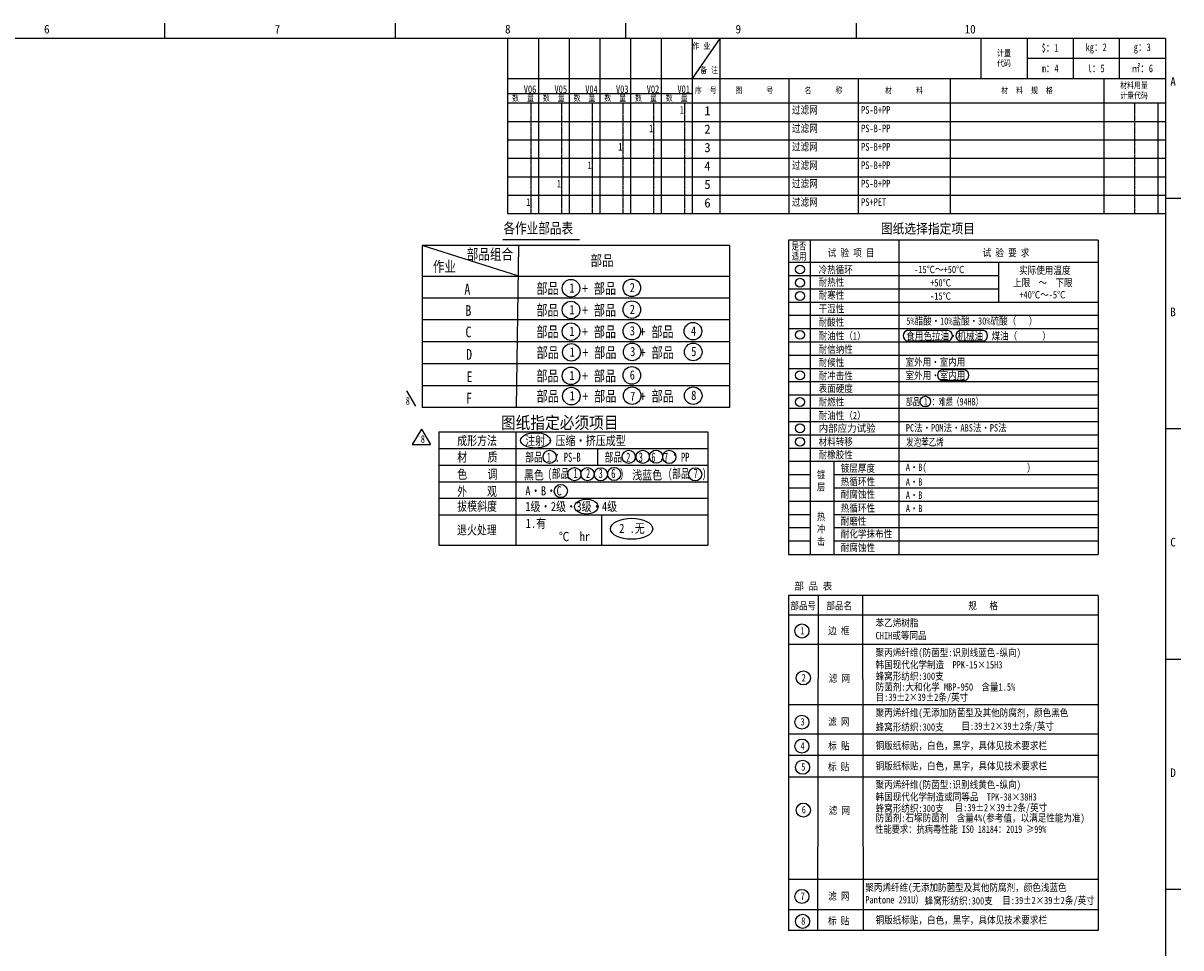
# Model space of a CAD drawing. Extents: x 641 to 1470, y 11 to 605.
# Tile 17 of 17: x 1091 to 1467, y 289 to 590. Entities that reach past the tile are written whole.
import ezdxf

# ---------------------------------------------------------------- set-up
doc = ezdxf.new("R2010")
doc.units = 0
doc.header["$MEASUREMENT"] = 0
doc.linetypes.add('DASHED', pattern=[0.75, 0.5, -0.25])
doc.layers.get('0').update_dxf_attribs({"linetype": 'CONTINUOUS'})
for name, color, linetype in [('HHEBOM_Layer', 7, 'CONTINUOUS'), ('HHLayerBG', 7, 'CONTINUOUS'), ('HHLayerMingxilan', 7, 'CONTINUOUS'), ('M1-1', 2, 'CONTINUOUS'), ('M21-1', 2, 'CONTINUOUS'), ('M21-2', 2, 'CONTINUOUS'), ('M80-2', 7, 'CONTINUOUS'), ('M9-2', 2, 'CONTINUOUS')]:
    doc.layers.add(name, color=color, linetype=linetype)
doc.styles.add('CHN', font='txt')
doc.styles.add('FS2312', font='txt', dxfattribs={"width": 0.8})
doc.styles.add('HANKAKU', font='txt')

# ---------------------------------------------------------------- blocks, each defined once
blk = doc.blocks.new('EBOMTable')
at = {"layer": 'HHEBOM_Layer', "color": 154}
for p, q in [((-154, 0), (-154, -13)), ((-154, 0), (-154, -13)), ((-145, 0), (-154, -13)), ((-154, 0), (-154, -13)), ((-145, 0), (-145, -13)), ((-145, 0), (-145, -13)), ((-60, 0), (-60, -13)), ((-45, 0), (-45, -13)), ((-30, 0), (-30, -13)), ((-15, 0), (-15, -13)), ((0, 0), (0, -13)), ((0, -6.5), (-45, -6.5)), ((-154, -13), (0, -13)), ((-154, -13), (-154, -21)), ((-145, -13), (-145, -21)), ((-122.5, -13), (-122.5, -21)), ((-100, -13), (-100, -21)), ((-70, -13), (-70, -21)), ((-20, -13), (-20, -21)), ((0, -13), (0, -21)), ((0, -21), (-154, -21))]:
    blk.add_line(p, q, dxfattribs=at)
at = {"layer": 'HHEBOM_Layer', "lineweight": 0, "attachment_point": 5, "style": 'FS2312'}
for s, insert, char_height, width in [('{\\C154;作 业}', (-150.97, -2.56), 2, 7.9013), ('{\\f宋体|b0|i0|c134|p2;\\C154;计量\\P代码}', (-52.5, -6.5), 2, 15), ('{\\f宋体|b0|i0|c134|p2;\\C154;$：1}', (-37.5, -3.25), 2.5, 15), ('{\\f宋体|b0|i0|c134|p2;\\C154;kg：2}', (-22.5, -3.25), 2.5, 15), ('{\\f宋体|b0|i0|c134|p2;\\C154;g：3}', (-7.5, -3.25), 2.5, 15), ('{\\C154;备 注}', (-148.44, -10.38), 2, 15), ('{\\f宋体|b0|i0|c134|p2;\\C154;m：4}', (-37.5, -9.75), 2.5, 15), ('{\\f宋体|b0|i0|c134|p2;\\C154;l：5}', (-22.5, -9.75), 2.5, 15), ('{\\f宋体|b0|i0|c134|p2;\\C154;㎡：6}', (-7.5, -9.75), 2.5, 15), ('{\\f宋体|b0|i0|c134|p2;\\C154;材料用量\\P计量代码}', (-10.2, -17.01), 2, 15), ('{\\f宋体|b0|i0|c134|p2;\\C154;序  号}', (-149.5, -17), 2, 15), ('{\\f宋体|b0|i0|c134|p2;\\C154;图      号}', (-133.75, -17), 2, 15), ('{\\f宋体|b0|i0|c134|p2;\\C154;名      称}', (-111.25, -17), 2, 15), ('{\\f宋体|b0|i0|c134|p2;\\C154;材      料}', (-85, -17), 2, 15), ('{\\f宋体|b0|i0|c134|p2;\\C154;材  料  规  格}', (-45, -17), 2, 20.3719)]:
    blk.add_mtext(s, dxfattribs=dict(at, insert=insert, char_height=char_height, width=width))
blk = doc.blocks.new('Process')
at = {"layer": 'HHEBOM_Layer', "color": 154}
for p, q in [((-10, 0), (-10, -21)), ((0, 0), (0, -21)), ((-10, -13), (0, -13)), ((0, -18), (-10, -18)), ((0, -21), (-10, -21))]:
    blk.add_line(p, q, dxfattribs=at)
at = {"layer": 'HHEBOM_Layer', "lineweight": 0, "insert": (-5, -19.5), "char_height": 2, "width": 15, "attachment_point": 5, "style": 'FS2312'}
blk.add_mtext('{\\f宋体|b0|i0|c134|p2;\\C154;数  量}', dxfattribs=at)

msp = doc.modelspace()

# ---------------------------------------------------------------- linework, layer by layer
at = {"color": 114, "linetype": 'Continuous', "ltscale": 0.1}
for q in [(661.3217, 584.8585), (1462.3217, 30.8585)]:
    msp.add_line((1462.3217, 584.8585), q, dxfattribs=at)
at = {"layer": 'HHLayerBG', "color": 154, "linetype": 'Continuous', "ltscale": 0.1}
for p, q in [((1215.3623, 470.1278), (1218.3623, 465.1278)), ((1220.2503, 457.7122), (1217.2503, 452.7122)), ((1220.2503, 457.7122), (1223.2503, 452.7122)), ((1217.2503, 452.7122), (1223.2503, 452.7122))]:
    msp.add_line(p, q, dxfattribs=at)
at = {"layer": 'HHLayerMingxilan', "color": 154, "linetype": 'Continuous', "ltscale": 0.1}
for p, q in [((1248.3217, 563.8585), (1248.3217, 527.8585)), ((1258.3217, 563.8585), (1258.3217, 527.8585)), ((1268.3217, 563.8585), (1268.3217, 527.8585)), ((1278.3217, 563.8585), (1278.3217, 527.8585)), ((1288.3217, 563.8585), (1288.3217, 527.8585)), ((1298.3217, 563.8585), (1298.3217, 527.8585)), ((1339.8217, 563.8585), (1339.8217, 527.8585)), ((1362.3217, 563.8585), (1362.3217, 527.8585)), ((1392.3217, 563.8585), (1392.3217, 527.8585)), ((1442.3217, 563.8585), (1442.3217, 527.8585)), ((1459.8217, 563.8585), (1459.8217, 527.8585)), ((1462.3217, 563.8585), (1462.3217, 527.8585)), ((1248.3217, 557.8585), (1462.3217, 557.8585)), ((1248.3217, 551.8585), (1462.3217, 551.8585)), ((1248.3217, 545.8585), (1462.3217, 545.8585)), ((1248.3217, 539.8585), (1462.3217, 539.8585)), ((1248.3217, 533.8585), (1462.3217, 533.8585)), ((1248.3217, 527.8585), (1462.3217, 527.8585))]:
    msp.add_line(p, q, dxfattribs=at)
at = {"layer": 'HHLayerMingxilan', "color": 3, "linetype": 'DASHED', "ltscale": 0.1}
for p, q in [((1255.8217, 563.8585), (1255.8217, 527.8585)), ((1265.8217, 563.8585), (1265.8217, 527.8585)), ((1275.8217, 563.8585), (1275.8217, 527.8585)), ((1285.8217, 563.8585), (1285.8217, 527.8585)), ((1295.8217, 563.8585), (1295.8217, 527.8585)), ((1305.8217, 563.8585), (1305.8217, 527.8585)), ((1452.3217, 563.8585), (1452.3217, 527.8585))]:
    msp.add_line(p, q, dxfattribs=at)
at = {"layer": 'HHLayerMingxilan', "color": 114, "linetype": 'Continuous', "ltscale": 0.1}
for p, q in [((1308.3217, 563.8585), (1308.3217, 527.8585)), ((1317.3217, 563.8585), (1317.3217, 527.8585))]:
    msp.add_line(p, q, dxfattribs=at)
at = {"layer": 'M1-1', "color": 2}
for p, q in [((1320.5537, 517.4792), (1220.5537, 517.4792)), ((1220.5537, 517.4792), (1220.5537, 464.7238)), ((1271.7015, 519.3236), (1246.7639, 519.3236)), ((1320.5537, 517.4792), (1320.5537, 464.7238)), ((1320.5537, 464.7238), (1220.5537, 464.7238))]:
    msp.add_line(p, q, dxfattribs=at)
at = {"layer": 'M21-1', "color": 2}
for p, q in [((1339.6707, 519.2346), (1339.6707, 416.8649)), ((1440.4707, 519.2346), (1339.6707, 519.2346)), ((1440.4707, 519.2346), (1440.4707, 416.8649)), ((1225.901, 456.7726), (1225.901, 419.8726)), ((1225.901, 456.7726), (1313.4596, 456.7726)), ((1313.4596, 456.7726), (1313.4596, 419.8726)), ((1225.901, 419.8726), (1313.4596, 419.8726)), ((1339.6707, 416.8649), (1440.4707, 416.8649)), ((1440.4707, 403.4861), (1339.7372, 403.4861)), ((1339.7372, 403.4861), (1339.7372, 294.4762)), ((1440.4707, 403.4861), (1440.4707, 294.4762)), ((1440.4707, 294.4762), (1339.7372, 294.4762))]:
    msp.add_line(p, q, dxfattribs=at)
at = {"layer": 'M21-1', "color": 154}
for p, q in [((1346.8707, 416.8649), (1346.8707, 519.2346)), ((1375.6707, 416.8649), (1375.6707, 519.2346)), ((1339.6707, 512.0346), (1440.4707, 512.0346)), ((1408.0707, 512.0346), (1408.0707, 499.0746)), ((1339.6707, 507.7146), (1408.0707, 507.7146)), ((1339.6707, 503.3946), (1408.0707, 503.3946)), ((1339.6707, 499.0746), (1440.4707, 499.0746)), ((1339.6707, 494.7546), (1440.4707, 494.7546)), ((1339.6707, 490.4346), (1440.4707, 490.4346)), ((1391.6357, 489.8586), (1378.4175, 489.8586)), ((1403.1165, 489.8586), (1395.5569, 489.8586)), ((1339.6707, 486.1146), (1440.4707, 486.1146)), ((1391.6357, 486.3532), (1378.4191, 486.3532)), ((1403.1165, 486.3532), (1395.5585, 486.3532)), ((1339.6707, 481.7946), (1440.4707, 481.7946)), ((1339.6707, 477.4746), (1440.4707, 477.4746)), ((1397.0368, 476.9568), (1389.5542, 476.9568)), ((1339.6707, 473.1546), (1440.4707, 473.1546)), ((1397.0368, 473.5455), (1389.4979, 473.5455)), ((1339.6707, 468.8346), (1440.4707, 468.8346)), ((1339.6707, 464.5146), (1440.4707, 464.5146)), ((1339.6707, 460.1946), (1440.4707, 460.1946)), ((1251.101, 419.8726), (1251.101, 456.7726)), ((1339.6707, 455.8746), (1440.4707, 455.8746)), ((1225.901, 451.3726), (1313.4596, 451.3726)), ((1277.5137, 451.3726), (1277.5137, 445.9726)), ((1339.6707, 451.5546), (1440.4707, 451.5546)), ((1225.901, 445.9726), (1313.4596, 445.9726)), ((1339.6707, 447.2346), (1440.4707, 447.2346)), ((1354.4017, 447.2346), (1354.4017, 416.8649)), ((1339.6707, 442.9146), (1346.8707, 442.9146)), ((1354.4017, 442.9146), (1440.4707, 442.9146)), ((1225.901, 440.5726), (1313.4596, 440.5726)), ((1339.6707, 438.5946), (1346.8707, 438.5946)), ((1354.4017, 438.5946), (1440.4707, 438.5946)), ((1225.901, 435.1726), (1313.4596, 435.1726)), ((1339.6707, 434.2746), (1440.4707, 434.2746)), ((1225.901, 429.7726), (1313.4596, 429.7726)), ((1279.001, 419.8726), (1279.001, 429.7726)), ((1339.6707, 429.9546), (1346.8707, 429.9546)), ((1354.4017, 429.9546), (1440.4707, 429.9546)), ((1339.6707, 425.6346), (1346.8707, 425.6346)), ((1354.4017, 425.6346), (1440.4707, 425.6346)), ((1339.6707, 421.3146), (1346.8707, 421.3146)), ((1354.4017, 421.3146), (1440.4707, 421.3146)), ((1349.3372, 403.4861), (1349.1374, 294.4762)), ((1363.7372, 403.4861), (1363.9691, 294.4762)), ((1440.4707, 397.0861), (1339.7372, 397.0861)), ((1440.4707, 387.5718), (1339.7372, 387.5718)), ((1440.4707, 367.9632), (1339.7372, 367.9632)), ((1440.4707, 358.3522), (1339.7372, 358.3522)), ((1440.4707, 351.4536), (1339.7372, 351.4536)), ((1339.7372, 344.5576), (1440.4707, 344.5576)), ((1339.7372, 311.2235), (1440.4707, 311.2235)), ((1339.7372, 301.2991), (1440.4707, 301.2991))]:
    msp.add_line(p, q, dxfattribs=at)
at = {"layer": 'M21-1', "color": 2}
for centre, radius in [((1343.4355, 509.6705), 1.44), ((1268.955, 503.5552), 2.8581), ((1288.7272, 503.6879), 2.8581), ((1343.4355, 505.3505), 1.44), ((1343.4355, 501.0305), 1.44), ((1268.955, 496.4726), 2.8581), ((1288.7272, 496.6053), 2.8581), ((1268.955, 489.4404), 2.8581), ((1288.7272, 489.5731), 2.8581), ((1308.6053, 489.5731), 2.8581), ((1343.4355, 488.4043), 1.44), ((1269.0539, 482.6948), 2.8581), ((1288.8261, 482.8275), 2.8581), ((1308.7043, 482.8275), 2.8581), ((1268.955, 475.054), 2.8581), ((1288.7272, 475.1867), 2.8581), ((1343.4355, 475.2074), 1.44), ((1269.0539, 468.4477), 2.8581), ((1288.8261, 468.5804), 2.8581), ((1308.7043, 468.5804), 2.8581), ((1343.4355, 466.5387), 1.44), ((1384.239, 466.6582), 1.7182), ((1343.4355, 457.9408), 1.44), ((1343.4355, 453.5787), 1.44), ((1261.9871, 448.6535), 2.1477), ((1287.7143, 448.6535), 2.1477), ((1292.2583, 448.6669), 2.1477), ((1296.5972, 448.7185), 2.1477), ((1300.9128, 448.6481), 2.1477), ((1270.0297, 443.0151), 2.1477), ((1274.3252, 443.0151), 2.1477), ((1278.6202, 443.0018), 2.1477), ((1282.9944, 443.1025), 2.1477), ((1309.3603, 442.993), 2.1477), ((1344.0776, 391.9751), 2.2865), ((1344.5372, 376.7036), 2.2865), ((1344.0776, 362.3114), 2.2865), ((1344.0776, 354.5086), 2.2865), ((1344.2945, 347.6176), 2.2865), ((1344.5372, 333.6894), 2.2865), ((1344.0776, 305.5717), 2.2865), ((1344.2945, 297.4631), 2.2865)]:
    msp.add_circle(centre, radius, dxfattribs=at)
at = {"layer": 'M21-1', "color": 154}
msp.add_circle((1265.6279, 437.5492), 2.1477, dxfattribs=at)
for centre, radius, start, end in [((1378.8424, 488.1061), 1.8033, 103.575641, 256.424359), ((1391.2126, 488.1059), 1.8031, 283.570254, 76.429746), ((1395.9818, 488.1061), 1.8033, 103.575641, 256.424359), ((1402.6934, 488.1059), 1.8031, 283.570254, 76.429746), ((1389.9112, 475.2414), 1.7443, 102.180494, 256.464218), ((1396.6745, 475.2458), 1.739, 282.047452, 77.952548)]:
    msp.add_arc(centre, radius, start, end, dxfattribs=at)
for centre, major_axis, ratio in [((1257.4176, 454.0259), (4.863, 0), 0.51820016), ((1273.9423, 432.4646), (3.8273, 0), 0.63744733), ((1288.6559, 425.2426), (6.876, 0), 0.49696917)]:
    msp.add_ellipse(centre, major_axis=major_axis, ratio=ratio, dxfattribs=at)
at = {"layer": 'M80-2', "color": 2}
for p, q in [((1136.8217, 584.8585), (1136.8217, 589.8585)), ((1211.8217, 584.8585), (1211.8217, 589.8585)), ((1286.8217, 584.8585), (1286.8217, 589.8585)), ((1361.8217, 584.8585), (1361.8217, 589.8585)), ((1462.3217, 532.8585), (1467.3217, 532.8585)), ((1462.3217, 457.8585), (1467.3217, 457.8585)), ((1462.3217, 382.8585), (1467.3217, 382.8585)), ((1467.3615, 307.8585), (1462.3217, 307.8585))]:
    msp.add_line(p, q, dxfattribs=at)
at = {"layer": 'M9-2', "color": 154}
for p, q in [((1251.9139, 507.4792), (1220.5537, 517.4792)), ((1251.2296, 464.7238), (1251.9139, 517.4792)), ((1220.5537, 507.4792), (1320.5537, 507.4792)), ((1320.5537, 500.3521), (1220.5537, 500.3521)), ((1320.5537, 493.225), (1220.5537, 493.225)), ((1320.5537, 486.0979), (1220.5537, 486.0979)), ((1320.5536, 478.9709), (1220.5536, 478.9709)), ((1220.5537, 471.8509), (1320.5537, 471.8509))]:
    msp.add_line(p, q, dxfattribs=at)

# ---------------------------------------------------------------- block references
at = {"layer": 'HHLayerMingxilan', "color": 4}
for name, p in [('Process', (1258.3217, 584.8585)), ('Process', (1268.3217, 584.8585)), ('Process', (1278.3217, 584.8585)), ('Process', (1288.3217, 584.8585)), ('Process', (1298.3217, 584.8585)), ('Process', (1308.3217, 584.8585)), ('EBOMTable', (1462.3217, 584.8585))]:
    msp.add_blockref(name, p, dxfattribs=at)

# ---------------------------------------------------------------- texts
at = {"color": 4, "insert": (1367.9023, 328.6659), "char_height": 2.4, "width": 64.468683, "attachment_point": 1, "style": 'FS2312'}
msp.add_mtext('{\\C2;性能要求：抗病毒性能 ISO 18184：2019 ≥99%}', dxfattribs=at)
at = {"layer": 'HHLayerBG', "color": 2, "char_height": 2.5, "width": 4.2, "attachment_point": 1, "style": 'FS2312'}
for insert in [(1215.1623, 468.1278), (1220.0503, 455.7122)]:
    msp.add_mtext('\\fSimSun;8', dxfattribs=dict(at, insert=insert))
at = {"layer": 'HHLayerMingxilan', "color": 2, "attachment_point": 1}
for s, insert, char_height, width, style in [('V06', (1253.5717, 569.6085), 2.5, 10, 'FS2312'), ('V05', (1263.5717, 569.6085), 2.5, 10, 'FS2312'), ('V04', (1273.5717, 569.6085), 2.5, 10, 'FS2312'), ('V03', (1283.5717, 569.6085), 2.5, 10, 'FS2312'), ('V02', (1293.5717, 569.6085), 2.5, 10, 'FS2312'), ('V01', (1303.5717, 569.6085), 2.5, 10, 'FS2312'), ('\\fSimSun;1', (1304.3217, 562.8585), 2.5, 5, 'FS2312'), ('\\fSimSun;1', (1312.3217, 562.8585), 3, 9, 'HANKAKU'), ('\\fSimSun;过滤网', (1340.8217, 562.8585), 2.5, 22.5, 'FS2312'), ('\\fSimSun;PS-B+PP', (1363.3217, 562.8585), 2.5, 30, 'FS2312'), ('\\fSimSun;1', (1294.3217, 556.8585), 2.5, 5, 'FS2312'), ('\\fSimSun;2', (1312.3217, 556.8585), 3, 9, 'HANKAKU'), ('\\fSimSun;过滤网', (1340.8217, 556.8585), 2.5, 22.5, 'FS2312'), ('\\fSimSun;PS-B-PP', (1363.3217, 556.8585), 2.5, 30, 'FS2312'), ('\\fSimSun;1', (1284.3217, 550.8585), 2.5, 5, 'FS2312'), ('\\fSimSun;3', (1312.3217, 550.8585), 3, 9, 'HANKAKU'), ('\\fSimSun;过滤网', (1340.8217, 550.8585), 2.5, 22.5, 'FS2312'), ('\\fSimSun;PS-B+PP', (1363.3217, 550.8585), 2.5, 30, 'FS2312'), ('\\fSimSun;1', (1274.3217, 544.8585), 2.5, 5, 'FS2312'), ('\\fSimSun;4', (1312.3217, 544.8585), 3, 9, 'HANKAKU'), ('\\fSimSun;过滤网', (1340.8217, 544.8585), 2.5, 22.5, 'FS2312'), ('\\fSimSun;PS-B+PP', (1363.3217, 544.8585), 2.5, 30, 'FS2312'), ('\\fSimSun;1', (1264.3217, 538.8585), 2.5, 5, 'FS2312'), ('\\fSimSun;5', (1312.3217, 538.8585), 3, 9, 'HANKAKU'), ('\\fSimSun;过滤网', (1340.8217, 538.8585), 2.5, 22.5, 'FS2312'), ('\\fSimSun;PS-B+PP', (1363.3217, 538.8585), 2.5, 30, 'FS2312'), ('\\fSimSun;1', (1254.3217, 532.8585), 2.5, 5, 'FS2312'), ('\\fSimSun;6', (1312.3217, 532.8585), 3, 9, 'HANKAKU'), ('\\fSimSun;过滤网', (1340.8217, 532.8585), 2.5, 22.5, 'FS2312'), ('\\fSimSun;PS+PET', (1363.3217, 532.8585), 2.5, 30, 'FS2312')]:
    msp.add_mtext(s, dxfattribs=dict(at, insert=insert, char_height=char_height, width=width, style=style))
at = {"layer": 'M21-1', "color": 2, "attachment_point": 7}
for s, insert, char_height, style in [('\\W0.92;{\\H1.333x;图纸选择指定项目}', (1369.7595, 521.0278), 2.4, 'CHN'), ('\\W0.71;是否', (1340.7236, 515.8329), 2.4, 'CHN'), ('\\W0.83;试 验 项 目', (1352.4707, 513.6346), 2.4, 'CHN'), ('\\W0.83;试 验 要 求', (1402.8707, 513.6346), 2.4, 'CHN'), ('\\W0.71;适用', (1340.772, 512.4926), 2.4, 'CHN'), ('\\W0.83;冷热循环', (1349.5027, 508.1), 2.4, 'CHN'), ('\\W0.83;-15℃～+50℃', (1380.6011, 508.4346), 2.4, 'CHN'), ('\\W0.83;实际使用温度', (1414.7269, 507.9071), 2.4, 'CHN'), ('\\W0.83;1', (1268.3877, 502.1555), 3, 'CHN'), ('\\W0.83;2', (1288.0621, 502.2882), 3, 'CHN'), ('\\W0.83;耐热性', (1349.5027, 504.0572), 2.4, 'FS2312'), ('\\W0.83;+50℃', (1385.7892, 504.1146), 2.4, 'CHN'), ('\\W0.83;上限  ～  下限', (1412.7674, 503.9071), 2.4, 'CHN'), ('\\W0.83;耐寒性', (1349.5027, 499.7981), 2.4, 'CHN'), ('\\W0.83;-15℃', (1385.7892, 499.7946), 2.4, 'CHN'), ('\\W0.83;+40℃～-5℃', (1414.8273, 500.2073), 2.4, 'CHN'), ('\\W0.83;1', (1268.3877, 495.0729), 3, 'CHN'), ('\\W0.83;2', (1288.0621, 495.2056), 3, 'CHN'), ('\\W0.83;干湿性', (1349.5027, 495.4376), 2.4, 'CHN'), ('\\W0.83;耐酸性', (1349.5027, 491.0567), 2.4, 'CHN'), ('\\W0.83;5%醋酸·10%盐酸·30%硫酸（   ）', (1378.0214, 491.3632), 2.4, 'CHN'), ('\\W0.83;1', (1268.3877, 488.0407), 3, 'CHN'), ('{\\W0.83;3}', (1288.0621, 488.1734), 3, 'CHN'), ('{\\W0.83;4}', (1307.9403, 488.1734), 3, 'CHN'), ('\\W0.83;耐油性（1） ', (1349.5027, 486.5188), 2.4, 'CHN'), ('\\W0.83;食用色拉油·机械油·煤油（      ）', (1378.0214, 486.4944), 2.4, 'CHN'), ('\\W0.83;1', (1268.4866, 481.2951), 3, 'CHN'), ('{\\W0.83;3}', (1288.1611, 481.4278), 3, 'CHN'), ('{\\W0.83;5}', (1308.0392, 481.4278), 3, 'CHN'), ('\\W0.83;耐信纳性', (1349.5027, 482.2517), 2.4, 'CHN'), ('\\W0.83;耐候性', (1349.5027, 477.9546), 2.4, 'CHN'), ('\\W0.83;室外用·室内用', (1377.7835, 478.0483), 2.4, 'CHN'), ('\\W0.83;1', (1268.3877, 473.6543), 3, 'CHN'), ('{\\W0.83;6}', (1288.0621, 473.787), 3, 'CHN'), ('\\W0.83;耐冲击性', (1349.5027, 473.5943), 2.4, 'CHN'), ('\\W0.83;室外用·室内用', (1377.7835, 473.6974), 2.4, 'CHN'), ('\\W0.83;表面硬度', (1349.5027, 469.4433), 2.4, 'CHN'), ('\\W0.83;1', (1268.4866, 467.048), 3, 'CHN'), ('{\\W0.83;7}', (1288.1611, 466.9217), 3, 'CHN'), ('{\\W0.83;8}', (1308.0392, 467.1807), 3, 'CHN'), ('\\W0.83;耐燃性', (1349.5027, 465.076), 2.4, 'CHN'), ('\\W0.83;耐油性（2） ', (1349.5027, 460.5988), 2.4, 'CHN'), ('\\W0.92;内部应力试验', (1349.5027, 456.482), 2.4, 'CHN'), ('\\W0.83;PC法·POM法·ABS法·PS法', (1377.8692, 456.6522), 2.4, 'CHN'), ('\\W0.83;材料转移', (1349.5027, 452.1112), 2.4, 'CHN'), ('\\W0.83;耐橡胶性', (1349.5027, 447.8497), 2.4, 'FS2312'), ('镀\\P层', (1348.9647, 437.3537), 2.4, 'FS2312'), ('\\W0.83;镀层厚度', (1356.7027, 443.4565), 2.4, 'CHN'), ('\\W0.83;热循环性', (1356.7027, 439.1358), 2.4, 'CHN'), ('\\W0.83;A·B', (1377.8637, 439.3146), 2.4, 'CHN'), ('\\W0.83;耐腐蚀性', (1356.7027, 434.9849), 2.4, 'CHN'), ('\\W0.83;A·B', (1377.8637, 434.9946), 2.4, 'CHN'), ('\\W0.83;热循环性', (1356.7027, 430.5094), 2.4, 'CHN'), ('热\\P冲\\P击', (1348.9647, 419.7052), 2.4, 'FS2312'), ('\\W0.83;A·B', (1377.8637, 430.6746), 2.4, 'CHN'), ('\\W0.83;耐磨性', (1356.7027, 426.2503), 2.4, 'CHN'), ('\\W0.83;耐化学抹布性', (1356.7027, 422.1078), 2.4, 'CHN'), ('\\W0.83;耐腐蚀性', (1356.7027, 417.6393), 2.4, 'CHN'), ('{\\W0.92;部 品 表}', (1341.6225, 405.097), 2.4, 'CHN'), ('\\W0.83;部品号', (1340.3071, 398.7282), 2.4, 'CHN'), ('\\W0.83;部品名 ', (1352.0113, 398.7282), 2.4, 'CHN'), ('\\W0.83;规   格 ', (1398.2142, 398.7282), 2.4, 'CHN'), ('\\W0.83;苯乙烯树脂', (1368.0445, 393.1432), 2.4, 'CHN'), ('\\W0.83;1', (1343.6238, 390.8554), 2.4, 'CHN'), ('\\W0.83;边 框 ', (1352.6168, 390.5917), 2.4, 'CHN'), ('{\\W0.83;CHIH或等同品}', (1368.0445, 389.0231), 2.4, 'CHN'), ('\\W0.83;聚丙烯纤维(防菌型:识别线蓝色-纵向)', (1368.0445, 383.1356), 2.4, 'CHN'), ('\\W0.83;韩国现代化学制造  PPK-15×15H3', (1368.0445, 379.5078), 2.4, 'CHN'), ('\\W0.83;2', (1344.0052, 375.5838), 2.4, 'CHN'), ('\\W0.83;滤 网', (1352.7995, 375.1138), 2.4, 'CHN'), ('\\W0.83;蜂窝形纺织:300支', (1368.0445, 375.7892), 2.4, 'CHN'), ('\\W0.83;防菌剂:大和化学 MBP-950  含量1.5%', (1368.0445, 372.2915), 2.4, 'CHN'), ('\\W0.83;目:39±2×39±2条/英寸', (1368.0445, 368.651), 2.4, 'CHN'), ('{\\W0.83;聚丙烯纤维(无添加防菌型及其他防腐剂，颜色黑色}', (1368.0445, 363.527), 2.4, 'CHN'), ('{\\W0.83;3}', (1343.6238, 361.1916), 2.4, 'CHN'), ('{\\W0.83;滤 网 }', (1352.6168, 360.928), 2.4, 'CHN'), ('\\W0.83;蜂窝形纺织:300支', (1368.0445, 359.2412), 2.4, 'CHN'), ('\\W0.83;目:39±2×39±2条/英寸', (1395.9453, 359.229), 2.4, 'CHN'), ('{\\W0.83;4}', (1343.6238, 353.3889), 2.4, 'CHN'), ('{\\W0.83;标 贴 }', (1352.6168, 353.1252), 2.4, 'CHN'), ('{\\W0.83;铜版纸标贴，白色，黑字，具体见技术要求栏}', (1368.0445, 353.1023), 2.4, 'CHN'), ('{\\W0.83;5}', (1343.8407, 346.4978), 2.4, 'CHN'), ('{\\W0.83;标 贴 }', (1352.5632, 346.3095), 2.4, 'CHN'), ('{\\W0.83;铜版纸标贴，白色，黑字，具体见技术要求栏}', (1368.0427, 346.5033), 2.4, 'CHN'), ('{\\W0.83;聚丙烯纤维(防菌型:识别线黄色-纵向)}', (1368.0445, 340.1214), 2.4, 'CHN'), ('{\\W0.83;韩国现代化学制造或同等品  TPK-38×38H3}', (1368.0445, 336.4936), 2.4, 'CHN'), ('\\W0.83;蜂窝形纺织:300支', (1368.0445, 332.7751), 2.4, 'CHN'), ('\\W0.83;目:39±2×39±2条/英寸', (1393.7504, 332.7071), 2.4, 'CHN'), ('{\\W0.83;6}', (1344.0052, 332.5696), 2.4, 'CHN'), ('\\W0.83;滤 网', (1352.7995, 332.0997), 2.4, 'CHN'), ('{\\W0.83;防菌剂:石塚防菌剂  含量4%(参考值，以满足性能为准)}', (1368.0445, 329.2773), 2.4, 'CHN'), ('{\\W0.83;聚丙烯纤维(无添加防菌型及其他防腐剂，颜色浅蓝色\\PPantone 291U）}', (1364.6833, 302.9755), 2.4, 'CHN'), ('{\\W0.83;7}', (1343.6238, 304.4519), 2.4, 'CHN'), ('{\\W0.83;滤 网 }', (1352.6168, 304.1883), 2.4, 'CHN'), ('\\W0.83;蜂窝形纺织:300支', (1384.019, 302.6559), 2.4, 'CHN'), ('\\W0.83;目:39±2×39±2条/英寸', (1409.2305, 302.4893), 2.4, 'CHN'), ('{\\W0.83;8}', (1343.8407, 296.3434), 2.4, 'CHN'), ('{\\W0.83;标 贴 }', (1352.5632, 296.155), 2.4, 'CHN'), ('{\\W0.83;铜版纸标贴，白色，黑字，具体见技术要求栏}', (1368.0427, 296.3488), 2.4, 'CHN')]:
    msp.add_mtext(s, dxfattribs=dict(at, insert=insert, char_height=char_height, style=style))
at = {"layer": 'M21-1', "color": 1, "attachment_point": 7}
for s, insert, char_height in [('\\W0.67;{\\C2;部品 1 ：难燃（94HB\\fSimSun|b0|i0|c134|p32;）}', (1377.8989, 465.1163), 2.4), ('\\W0.73;{\\C2;发泡苯乙烯}', (1377.9733, 451.984), 2.399904), ('\\W0.67;{\\C2;部品 1 ：PS-B}', (1254.062, 446.7261), 3), ('{\\W0.67;\\C2;部品 2  3  6  7 ：PP}', (1279.8779, 446.7261), 3), ('\\W0.83;{\\C2;黑色}', (1253.6325, 440.9522), 3), ('{\\W0.67;\\C2;(部品 1  2  3  6 )}', (1261.35, 440.969), 3), ('{\\W0.83;\\C2;浅蓝色}', (1288.8594, 440.9522), 3), ('{\\W0.67;\\C2;(部品 7 )}', (1300.4949, 440.969), 3)]:
    msp.add_mtext(s, dxfattribs=dict(at, insert=insert, char_height=char_height))
at = {"layer": 'M21-1', "color": 2, "attachment_point": 7}
for s, insert, char_height in [('\\W0.92;{\\H1.333x;图纸指定必须项目}', (1246.146, 457.3338), 3), ('\\W0.83;成形方法', (1231.901, 452.1086), 3), ('\\W0.83;注射·压缩·挤压成型', (1254.0511, 452.1086), 3), ('\\W0.83;材 \u3000 质', (1231.9021, 446.7782), 3), ('\\W0.83;色\u3000  调', (1231.9021, 441.2159), 3), ('\\W0.83;A·B(                        )', (1377.8637, 443.4636), 2.4), ('\\W0.83;外\u3000\u3000观', (1231.9021, 435.6095), 3), ('\\W0.83;拔模斜度', (1231.9021, 430.7849), 3), ('\\W0.83;退火处理', (1231.8488, 423.0527), 3), ('\\W0.83;1.有', (1254.2143, 425.2127), 3), ('\\W0.83;2 .无', (1284.6196, 423.5775), 3)]:
    msp.add_mtext(s, dxfattribs=dict(at, insert=insert, char_height=char_height))
at = {"layer": 'M21-2', "color": 2, "char_height": 3, "attachment_point": 7}
for s, insert in [('\\W0.83;A·B·C', (1254.062, 436.0726)), ('\\W0.83;1级·2级·3级·4级', (1254.062, 430.6726)), ('\\W0.83;℃  hr', (1265.0137, 421.1875))]:
    msp.add_mtext(s, dxfattribs=dict(at, insert=insert))
at = {"layer": 'M80-2', "color": 154, "char_height": 2.8, "attachment_point": 7, "style": 'HANKAKU'}
for s, insert in [('{\\W0.95;6}', (1097.4867, 586.4585)), ('{\\W0.95;7}', (1172.4867, 586.4585)), ('{\\W0.95;8}', (1247.4867, 586.4585)), ('{\\W0.95;9}', (1322.4867, 586.4585)), ('{\\W0.95;10}', (1396.9867, 586.4585)), ('{\\W0.95;A}', (1463.9217, 569.4585)), ('{\\W0.95;B}', (1463.9217, 494.4585)), ('{\\W0.95;C}', (1463.9217, 419.4585)), ('{\\W0.95;D}', (1463.9217, 344.4585))]:
    msp.add_mtext(s, dxfattribs=dict(at, insert=insert))
at = {"layer": 'M9-2', "char_height": 3.5, "attachment_point": 7, "style": 'FS2312'}
for s, insert in [('{\\W0.83;\\C2;各作业部品表}', (1246.9514, 520.9482)), ('{\\W0.83;\\C2;部品组合}', (1235.0004, 512.4792)), ('{\\W0.83;\\C2;作业}', (1223.9757, 508.4792)), ('{\\W0.83;\\C2;部品}', (1275.2599, 510.4397)), ('{\\C2;部品    + 部品}', (1257.645, 501.37)), ('{\\C2;A}', (1234.2583, 501.509)), ('{\\C2;部品    + 部品}', (1257.645, 494.2875)), ('{\\C2;B}', (1234.615, 494.557)), ('{\\C2;部品    + 部品    + 部品}', (1257.645, 487.2552)), ('{\\C2;C}', (1234.615, 487.5248)), ('{\\C2;部品    + 部品    + 部品}', (1257.7439, 480.5096)), ('{\\C2;D}', (1234.8421, 480.2757)), ('{\\C2;部品    + 部品}', (1257.645, 472.8688)), ('{\\C2;E}', (1234.9682, 473.0077)), ('{\\C2;部品    + 部品    + 部品}', (1257.7439, 466.2626))]:
    msp.add_mtext(s, dxfattribs=dict(at, insert=insert))
at = {"layer": 'M9-2', "insert": (1234.8421, 466.0286), "char_height": 3.5, "width": 4.028404, "attachment_point": 7, "style": 'FS2312'}
msp.add_mtext('{\\C2;F}', dxfattribs=at)

doc.saveas('drawing.dxf')
